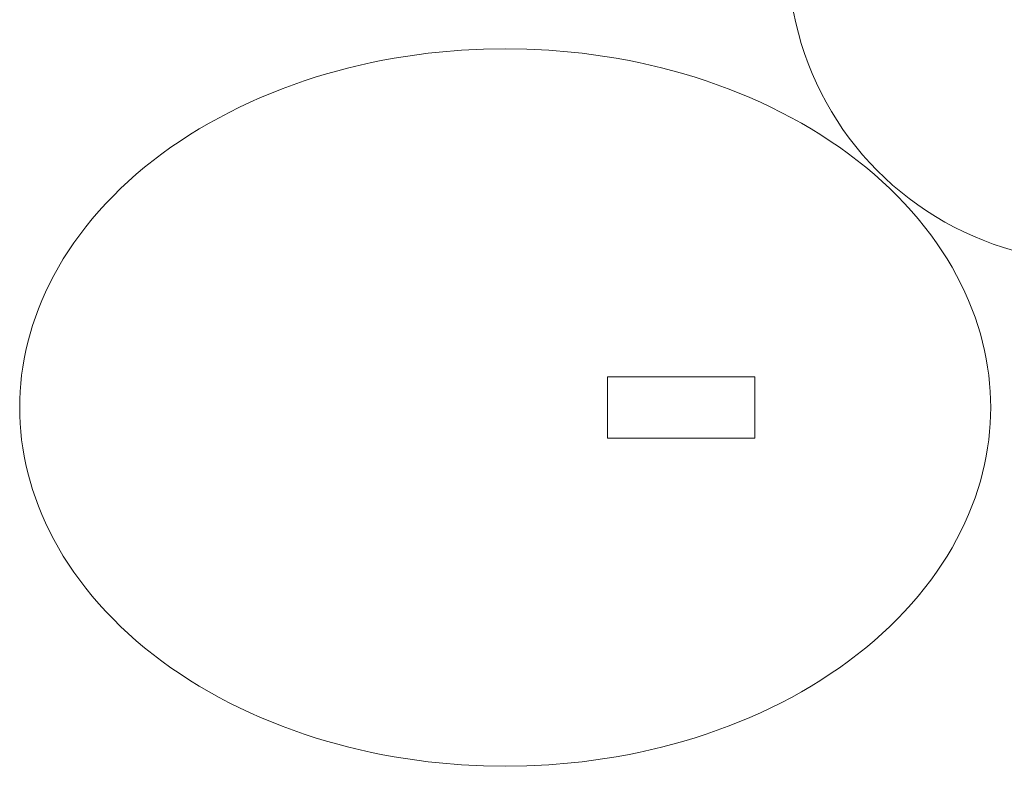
# Model space of a CAD drawing. Header units: millimetres. Extents: x -1459 to 125, y -3469 to 122.
# Tile 178 of 199: x 22 to 70, y -3156 to -3120. Entities that reach past the tile are written whole.
import ezdxf

# ---------------------------------------------------------------- set-up
doc = ezdxf.new("R2010")
doc.units = ezdxf.units.MM
doc.header["$MEASUREMENT"] = 0
doc.layers.add('Layer 1', color=7, linetype='Continuous')

msp = doc.modelspace()

# ---------------------------------------------------------------- linework, layer by layer
at = {"layer": 'Layer 1', "color": 18, "lineweight": 9}
for points, knots in [([(89.555, -3116.6235), (89.555, -3116.6235), (89.546, -3116.1029), (89.546, -3116.1029), (89.546, -3116.1029), (89.5189, -3115.583), (89.5189, -3115.583), (89.5189, -3115.583), (89.4738, -3115.0642), (89.4738, -3115.0642), (89.4738, -3115.0642), (89.4107, -3114.5474), (89.4107, -3114.5474), (89.4107, -3114.5474), (89.3297, -3114.0331), (89.3297, -3114.0331), (89.3297, -3114.0331), (89.2308, -3113.5218), (89.2308, -3113.5218), (89.2308, -3113.5218), (89.1144, -3113.0144), (89.1144, -3113.0144), (89.1144, -3113.0144), (88.9803, -3112.5112), (88.9803, -3112.5112), (88.9803, -3112.5112), (88.8289, -3112.0131), (88.8289, -3112.0131), (88.8289, -3112.0131), (88.6603, -3111.5204), (88.6603, -3111.5204), (88.6603, -3111.5204), (88.4747, -3111.034), (88.4747, -3111.034), (88.4747, -3111.034), (88.2723, -3110.5542), (88.2723, -3110.5542), (88.2723, -3110.5542), (88.0534, -3110.0818), (88.0534, -3110.0818), (88.0534, -3110.0818), (87.8182, -3109.6173), (87.8182, -3109.6173), (87.8182, -3109.6173), (87.5671, -3109.1611), (87.5671, -3109.1611), (87.5671, -3109.1611), (87.3002, -3108.714), (87.3002, -3108.714), (87.3002, -3108.714), (87.018, -3108.2765), (87.018, -3108.2765), (87.018, -3108.2765), (86.7208, -3107.8489), (86.7208, -3107.8489), (86.7208, -3107.8489), (86.409, -3107.432), (86.409, -3107.432), (86.409, -3107.432), (86.0828, -3107.0261), (86.0828, -3107.0261), (86.0828, -3107.0261), (85.7428, -3106.6318), (85.7428, -3106.6318), (85.7428, -3106.6318), (85.3892, -3106.2496), (85.3892, -3106.2496), (85.3892, -3106.2496), (85.0227, -3105.8799), (85.0227, -3105.8799), (85.0227, -3105.8799), (84.6435, -3105.523), (84.6435, -3105.523), (84.6435, -3105.523), (84.2521, -3105.1796), (84.2521, -3105.1796), (84.2521, -3105.1796), (83.8491, -3104.8499), (83.8491, -3104.8499), (83.8491, -3104.8499), (83.4349, -3104.5345), (83.4349, -3104.5345), (83.4349, -3104.5345), (83.01, -3104.2336), (83.01, -3104.2336), (83.01, -3104.2336), (82.5748, -3103.9476), (82.5748, -3103.9476), (82.5748, -3103.9476), (82.1301, -3103.6769), (82.1301, -3103.6769), (82.1301, -3103.6769), (81.6762, -3103.4218), (81.6762, -3103.4218), (81.6762, -3103.4218), (81.2137, -3103.1826), (81.2137, -3103.1826), (81.2137, -3103.1826), (80.7432, -3102.9596), (80.7432, -3102.9596), (80.7432, -3102.9596), (80.2652, -3102.753), (80.2652, -3102.753), (80.2652, -3102.753), (79.7804, -3102.5632), (79.7804, -3102.5632), (79.7804, -3102.5632), (79.2892, -3102.3903), (79.2892, -3102.3903), (79.2892, -3102.3903), (78.7924, -3102.2346), (78.7924, -3102.2346), (78.7924, -3102.2346), (78.2904, -3102.0962), (78.2904, -3102.0962), (78.2904, -3102.0962), (77.784, -3101.9753), (77.784, -3101.9753), (77.784, -3101.9753), (77.2736, -3101.8721), (77.2736, -3101.8721), (77.2736, -3101.8721), (76.76, -3101.7866), (76.76, -3101.7866), (76.76, -3101.7866), (76.2437, -3101.719), (76.2437, -3101.719), (76.2437, -3101.719), (75.7254, -3101.6694), (75.7254, -3101.6694), (75.7254, -3101.6694), (75.2057, -3101.6378), (75.2057, -3101.6378), (75.2057, -3101.6378), (74.6852, -3101.6242), (74.6852, -3101.6242), (74.6852, -3101.6242), (74.1646, -3101.6287), (74.1646, -3101.6287), (74.1646, -3101.6287), (73.6444, -3101.6513), (73.6444, -3101.6513), (73.6444, -3101.6513), (73.1253, -3101.6919), (73.1253, -3101.6919), (73.1253, -3101.6919), (72.6079, -3101.7506), (72.6079, -3101.7506), (72.6079, -3101.7506), (72.0929, -3101.8271), (72.0929, -3101.8271), (72.0929, -3101.8271), (71.5808, -3101.9215), (71.5808, -3101.9215), (71.5808, -3101.9215), (71.0723, -3102.0335), (71.0723, -3102.0335), (71.0723, -3102.0335), (70.5681, -3102.1632), (70.5681, -3102.1632), (70.5681, -3102.1632), (70.0686, -3102.3103), (70.0686, -3102.3103), (70.0686, -3102.3103), (69.5745, -3102.4746), (69.5745, -3102.4746), (69.5745, -3102.4746), (69.0865, -3102.656), (69.0865, -3102.656), (69.0865, -3102.656), (68.605, -3102.8542), (68.605, -3102.8542), (68.605, -3102.8542), (68.1307, -3103.069), (68.1307, -3103.069), (68.1307, -3103.069), (67.6641, -3103.3002), (67.6641, -3103.3002), (67.6641, -3103.3002), (67.2059, -3103.5473), (67.2059, -3103.5473), (67.2059, -3103.5473), (66.7564, -3103.8103), (66.7564, -3103.8103), (66.7564, -3103.8103), (66.3164, -3104.0887), (66.3164, -3104.0887), (66.3164, -3104.0887), (65.8863, -3104.3822), (65.8863, -3104.3822), (65.8863, -3104.3822), (65.4667, -3104.6904), (65.4667, -3104.6904), (65.4667, -3104.6904), (65.058, -3105.013), (65.058, -3105.013), (65.058, -3105.013), (64.6608, -3105.3496), (64.6608, -3105.3496), (64.6608, -3105.3496), (64.2754, -3105.6998), (64.2754, -3105.6998), (64.2754, -3105.6998), (63.9025, -3106.0632), (63.9025, -3106.0632), (63.9025, -3106.0632), (63.5424, -3106.4391), (63.5424, -3106.4391), (63.5424, -3106.4391), (63.1956, -3106.8275), (63.1956, -3106.8275), (63.1956, -3106.8275), (62.8624, -3107.2276), (62.8624, -3107.2276), (62.8624, -3107.2276), (62.5434, -3107.6391), (62.5434, -3107.6391), (62.5434, -3107.6391), (62.2388, -3108.0614), (62.2388, -3108.0614), (62.2388, -3108.0614), (61.949, -3108.494), (61.949, -3108.494), (61.949, -3108.494), (61.6745, -3108.9364), (61.6745, -3108.9364), (61.6745, -3108.9364), (61.4155, -3109.3881), (61.4155, -3109.3881), (61.4155, -3109.3881), (61.1723, -3109.8485), (61.1723, -3109.8485), (61.1723, -3109.8485), (60.9452, -3110.3171), (60.9452, -3110.3171), (60.9452, -3110.3171), (60.7345, -3110.7932), (60.7345, -3110.7932), (60.7345, -3110.7932), (60.5405, -3111.2764), (60.5405, -3111.2764), (60.5405, -3111.2764), (60.3633, -3111.766), (60.3633, -3111.766), (60.3633, -3111.766), (60.2033, -3112.2615), (60.2033, -3112.2615), (60.2033, -3112.2615), (60.0605, -3112.7622), (60.0605, -3112.7622), (60.0605, -3112.7622), (59.9353, -3113.2676), (59.9353, -3113.2676), (59.9353, -3113.2676), (59.8276, -3113.777), (59.8276, -3113.777), (59.8276, -3113.777), (59.7377, -3114.2899), (59.7377, -3114.2899), (59.7377, -3114.2899), (59.6656, -3114.8055), (59.6656, -3114.8055), (59.6656, -3114.8055), (59.6115, -3115.3234), (59.6115, -3115.3234), (59.6115, -3115.3234), (59.5754, -3115.8428), (59.5754, -3115.8428), (59.5754, -3115.8428), (59.5573, -3116.3632), (59.5573, -3116.3632), (59.5573, -3116.3632), (59.5573, -3116.8839), (59.5573, -3116.8839), (59.5573, -3116.8839), (59.5754, -3117.4042), (59.5754, -3117.4042), (59.5754, -3117.4042), (59.6115, -3117.9237), (59.6115, -3117.9237), (59.6115, -3117.9237), (59.6656, -3118.4415), (59.6656, -3118.4415), (59.6656, -3118.4415), (59.7377, -3118.9572), (59.7377, -3118.9572), (59.7377, -3118.9572), (59.8276, -3119.4701), (59.8276, -3119.4701), (59.8276, -3119.4701), (59.9353, -3119.9795), (59.9353, -3119.9795), (59.9353, -3119.9795), (60.0605, -3120.4849), (60.0605, -3120.4849), (60.0605, -3120.4849), (60.2033, -3120.9856), (60.2033, -3120.9856), (60.2033, -3120.9856), (60.3633, -3121.4811), (60.3633, -3121.4811), (60.3633, -3121.4811), (60.5405, -3121.9707), (60.5405, -3121.9707), (60.5405, -3121.9707), (60.7345, -3122.4539), (60.7345, -3122.4539), (60.7345, -3122.4539), (60.9452, -3122.93), (60.9452, -3122.93), (60.9452, -3122.93), (61.1723, -3123.3986), (61.1723, -3123.3986), (61.1723, -3123.3986), (61.4155, -3123.859), (61.4155, -3123.859), (61.4155, -3123.859), (61.6745, -3124.3106), (61.6745, -3124.3106), (61.6745, -3124.3106), (61.949, -3124.7531), (61.949, -3124.7531), (61.949, -3124.7531), (62.2388, -3125.1857), (62.2388, -3125.1857), (62.2388, -3125.1857), (62.5434, -3125.608), (62.5434, -3125.608), (62.5434, -3125.608), (62.8624, -3126.0194), (62.8624, -3126.0194), (62.8624, -3126.0194), (63.1956, -3126.4196), (63.1956, -3126.4196), (63.1956, -3126.4196), (63.5424, -3126.8079), (63.5424, -3126.8079), (63.5424, -3126.8079), (63.9025, -3127.184), (63.9025, -3127.184), (63.9025, -3127.184), (64.2754, -3127.5474), (64.2754, -3127.5474), (64.2754, -3127.5474), (64.6608, -3127.8976), (64.6608, -3127.8976), (64.6608, -3127.8976), (65.058, -3128.2342), (65.058, -3128.2342), (65.058, -3128.2342), (65.4667, -3128.5568), (65.4667, -3128.5568), (65.4667, -3128.5568), (65.8863, -3128.865), (65.8863, -3128.865), (65.8863, -3128.865), (66.3164, -3129.1585), (66.3164, -3129.1585), (66.3164, -3129.1585), (66.7564, -3129.4369), (66.7564, -3129.4369), (66.7564, -3129.4369), (67.2059, -3129.6998), (67.2059, -3129.6998), (67.2059, -3129.6998), (67.6641, -3129.947), (67.6641, -3129.947), (67.6641, -3129.947), (68.1307, -3130.1782), (68.1307, -3130.1782), (68.1307, -3130.1782), (68.605, -3130.393), (68.605, -3130.393), (68.605, -3130.393), (69.0865, -3130.5912), (69.0865, -3130.5912), (69.0865, -3130.5912), (69.5745, -3130.7726), (69.5745, -3130.7726), (69.5745, -3130.7726), (70.0686, -3130.9369), (70.0686, -3130.9369), (70.0686, -3130.9369), (70.5681, -3131.084), (70.5681, -3131.084), (70.5681, -3131.084), (71.0723, -3131.2136), (71.0723, -3131.2136), (71.0723, -3131.2136), (71.5808, -3131.3257), (71.5808, -3131.3257), (71.5808, -3131.3257), (72.0929, -3131.4201), (72.0929, -3131.4201), (72.0929, -3131.4201), (72.6079, -3131.4966), (72.6079, -3131.4966), (72.6079, -3131.4966), (73.1253, -3131.5552), (73.1253, -3131.5552), (73.1253, -3131.5552), (73.6444, -3131.5959), (73.6444, -3131.5959), (73.6444, -3131.5959), (74.1646, -3131.6185), (74.1646, -3131.6185), (74.1646, -3131.6185), (74.6852, -3131.623), (74.6852, -3131.623), (74.6852, -3131.623), (75.2057, -3131.6094), (75.2057, -3131.6094), (75.2057, -3131.6094), (75.7254, -3131.5778), (75.7254, -3131.5778), (75.7254, -3131.5778), (76.2437, -3131.5282), (76.2437, -3131.5282), (76.2437, -3131.5282), (76.76, -3131.4606), (76.76, -3131.4606), (76.76, -3131.4606), (77.2736, -3131.3751), (77.2736, -3131.3751), (77.2736, -3131.3751), (77.784, -3131.2719), (77.784, -3131.2719), (77.784, -3131.2719), (78.2904, -3131.151), (78.2904, -3131.151), (78.2904, -3131.151), (78.7924, -3131.0126), (78.7924, -3131.0126), (78.7924, -3131.0126), (79.2892, -3130.8569), (79.2892, -3130.8569), (79.2892, -3130.8569), (79.7804, -3130.684), (79.7804, -3130.684), (79.7804, -3130.684), (80.2652, -3130.4942), (80.2652, -3130.4942), (80.2652, -3130.4942), (80.7432, -3130.2876), (80.7432, -3130.2876), (80.7432, -3130.2876), (81.2137, -3130.0646), (81.2137, -3130.0646), (81.2137, -3130.0646), (81.6762, -3129.8254), (81.6762, -3129.8254), (81.6762, -3129.8254), (82.1301, -3129.5703), (82.1301, -3129.5703), (82.1301, -3129.5703), (82.5748, -3129.2996), (82.5748, -3129.2996), (82.5748, -3129.2996), (83.01, -3129.0136), (83.01, -3129.0136), (83.01, -3129.0136), (83.4349, -3128.7127), (83.4349, -3128.7127), (83.4349, -3128.7127), (83.8491, -3128.3972), (83.8491, -3128.3972), (83.8491, -3128.3972), (84.2521, -3128.0676), (84.2521, -3128.0676), (84.2521, -3128.0676), (84.6435, -3127.7241), (84.6435, -3127.7241), (84.6435, -3127.7241), (85.0227, -3127.3673), (85.0227, -3127.3673), (85.0227, -3127.3673), (85.3892, -3126.9975), (85.3892, -3126.9975), (85.3892, -3126.9975), (85.7428, -3126.6153), (85.7428, -3126.6153), (85.7428, -3126.6153), (86.0828, -3126.221), (86.0828, -3126.221), (86.0828, -3126.221), (86.409, -3125.8151), (86.409, -3125.8151), (86.409, -3125.8151), (86.7208, -3125.3981), (86.7208, -3125.3981), (86.7208, -3125.3981), (87.018, -3124.9706), (87.018, -3124.9706), (87.018, -3124.9706), (87.3002, -3124.533), (87.3002, -3124.533), (87.3002, -3124.533), (87.5671, -3124.0859), (87.5671, -3124.0859), (87.5671, -3124.0859), (87.8182, -3123.6298), (87.8182, -3123.6298), (87.8182, -3123.6298), (88.0534, -3123.1653), (88.0534, -3123.1653), (88.0534, -3123.1653), (88.2723, -3122.6929), (88.2723, -3122.6929), (88.2723, -3122.6929), (88.4747, -3122.2131), (88.4747, -3122.2131), (88.4747, -3122.2131), (88.6603, -3121.7266), (88.6603, -3121.7266), (88.6603, -3121.7266), (88.8289, -3121.234), (88.8289, -3121.234), (88.8289, -3121.234), (88.9803, -3120.7358), (88.9803, -3120.7358), (88.9803, -3120.7358), (89.1144, -3120.2327), (89.1144, -3120.2327), (89.1144, -3120.2327), (89.2308, -3119.7252), (89.2308, -3119.7252), (89.2308, -3119.7252), (89.3297, -3119.214), (89.3297, -3119.214), (89.3297, -3119.214), (89.4107, -3118.6997), (89.4107, -3118.6997), (89.4107, -3118.6997), (89.4738, -3118.1828), (89.4738, -3118.1828), (89.4738, -3118.1828), (89.5189, -3117.6641), (89.5189, -3117.6641), (89.5189, -3117.6641), (89.546, -3117.1441), (89.546, -3117.1441), (89.546, -3117.1441), (89.555, -3116.6235), (89.555, -3116.6235)], [0, 0, 0, 0, 0.0055249, 0.0055249, 0.0055249, 0.0110497, 0.0110497, 0.0110497, 0.0165746, 0.0165746, 0.0165746, 0.0220994, 0.0220994, 0.0220994, 0.0276243, 0.0276243, 0.0276243, 0.0331492, 0.0331492, 0.0331492, 0.038674, 0.038674, 0.038674, 0.0441989, 0.0441989, 0.0441989, 0.0497238, 0.0497238, 0.0497238, 0.0552486, 0.0552486, 0.0552486, 0.0607735, 0.0607735, 0.0607735, 0.0662983, 0.0662983, 0.0662983, 0.0718232, 0.0718232, 0.0718232, 0.0773481, 0.0773481, 0.0773481, 0.0828729, 0.0828729, 0.0828729, 0.0883978, 0.0883978, 0.0883978, 0.0939227, 0.0939227, 0.0939227, 0.0994475, 0.0994475, 0.0994475, 0.1049724, 0.1049724, 0.1049724, 0.1104972, 0.1104972, 0.1104972, 0.1160221, 0.1160221, 0.1160221, 0.121547, 0.121547, 0.121547, 0.1270718, 0.1270718, 0.1270718, 0.1325967, 0.1325967, 0.1325967, 0.1381215, 0.1381215, 0.1381215, 0.1436464, 0.1436464, 0.1436464, 0.1491713, 0.1491713, 0.1491713, 0.1546961, 0.1546961, 0.1546961, 0.160221, 0.160221, 0.160221, 0.1657459, 0.1657459, 0.1657459, 0.1712707, 0.1712707, 0.1712707, 0.1767956, 0.1767956, 0.1767956, 0.1823204, 0.1823204, 0.1823204, 0.1878453, 0.1878453, 0.1878453, 0.1933702, 0.1933702, 0.1933702, 0.198895, 0.198895, 0.198895, 0.2044199, 0.2044199, 0.2044199, 0.2099448, 0.2099448, 0.2099448, 0.2154696, 0.2154696, 0.2154696, 0.2209945, 0.2209945, 0.2209945, 0.2265193, 0.2265193, 0.2265193, 0.2320442, 0.2320442, 0.2320442, 0.2375691, 0.2375691, 0.2375691, 0.2430939, 0.2430939, 0.2430939, 0.2486188, 0.2486188, 0.2486188, 0.2541436, 0.2541436, 0.2541436, 0.2596685, 0.2596685, 0.2596685, 0.2651934, 0.2651934, 0.2651934, 0.2707182, 0.2707182, 0.2707182, 0.2762431, 0.2762431, 0.2762431, 0.281768, 0.281768, 0.281768, 0.2872928, 0.2872928, 0.2872928, 0.2928177, 0.2928177, 0.2928177, 0.2983425, 0.2983425, 0.2983425, 0.3038674, 0.3038674, 0.3038674, 0.3093923, 0.3093923, 0.3093923, 0.3149171, 0.3149171, 0.3149171, 0.320442, 0.320442, 0.320442, 0.3259669, 0.3259669, 0.3259669, 0.3314917, 0.3314917, 0.3314917, 0.3370166, 0.3370166, 0.3370166, 0.3425414, 0.3425414, 0.3425414, 0.3480663, 0.3480663, 0.3480663, 0.3535912, 0.3535912, 0.3535912, 0.359116, 0.359116, 0.359116, 0.3646409, 0.3646409, 0.3646409, 0.3701657, 0.3701657, 0.3701657, 0.3756906, 0.3756906, 0.3756906, 0.3812155, 0.3812155, 0.3812155, 0.3867403, 0.3867403, 0.3867403, 0.3922652, 0.3922652, 0.3922652, 0.3977901, 0.3977901, 0.3977901, 0.4033149, 0.4033149, 0.4033149, 0.4088398, 0.4088398, 0.4088398, 0.4143646, 0.4143646, 0.4143646, 0.4198895, 0.4198895, 0.4198895, 0.4254144, 0.4254144, 0.4254144, 0.4309392, 0.4309392, 0.4309392, 0.4364641, 0.4364641, 0.4364641, 0.441989, 0.441989, 0.441989, 0.4475138, 0.4475138, 0.4475138, 0.4530387, 0.4530387, 0.4530387, 0.4585635, 0.4585635, 0.4585635, 0.4640884, 0.4640884, 0.4640884, 0.4696133, 0.4696133, 0.4696133, 0.4751381, 0.4751381, 0.4751381, 0.480663, 0.480663, 0.480663, 0.4861878, 0.4861878, 0.4861878, 0.4917127, 0.4917127, 0.4917127, 0.4972376, 0.4972376, 0.4972376, 0.5027624, 0.5027624, 0.5027624, 0.5082873, 0.5082873, 0.5082873, 0.5138122, 0.5138122, 0.5138122, 0.519337, 0.519337, 0.519337, 0.5248619, 0.5248619, 0.5248619, 0.5303867, 0.5303867, 0.5303867, 0.5359116, 0.5359116, 0.5359116, 0.5414365, 0.5414365, 0.5414365, 0.5469613, 0.5469613, 0.5469613, 0.5524862, 0.5524862, 0.5524862, 0.558011, 0.558011, 0.558011, 0.5635359, 0.5635359, 0.5635359, 0.5690608, 0.5690608, 0.5690608, 0.5745856, 0.5745856, 0.5745856, 0.5801105, 0.5801105, 0.5801105, 0.5856354, 0.5856354, 0.5856354, 0.5911602, 0.5911602, 0.5911602, 0.5966851, 0.5966851, 0.5966851, 0.6022099, 0.6022099, 0.6022099, 0.6077348, 0.6077348, 0.6077348, 0.6132597, 0.6132597, 0.6132597, 0.6187845, 0.6187845, 0.6187845, 0.6243094, 0.6243094, 0.6243094, 0.6298343, 0.6298343, 0.6298343, 0.6353591, 0.6353591, 0.6353591, 0.640884, 0.640884, 0.640884, 0.6464088, 0.6464088, 0.6464088, 0.6519337, 0.6519337, 0.6519337, 0.6574586, 0.6574586, 0.6574586, 0.6629834, 0.6629834, 0.6629834, 0.6685083, 0.6685083, 0.6685083, 0.6740331, 0.6740331, 0.6740331, 0.679558, 0.679558, 0.679558, 0.6850829, 0.6850829, 0.6850829, 0.6906077, 0.6906077, 0.6906077, 0.6961326, 0.6961326, 0.6961326, 0.7016575, 0.7016575, 0.7016575, 0.7071823, 0.7071823, 0.7071823, 0.7127072, 0.7127072, 0.7127072, 0.718232, 0.718232, 0.718232, 0.7237569, 0.7237569, 0.7237569, 0.7292818, 0.7292818, 0.7292818, 0.7348066, 0.7348066, 0.7348066, 0.7403315, 0.7403315, 0.7403315, 0.7458564, 0.7458564, 0.7458564, 0.7513812, 0.7513812, 0.7513812, 0.7569061, 0.7569061, 0.7569061, 0.7624309, 0.7624309, 0.7624309, 0.7679558, 0.7679558, 0.7679558, 0.7734807, 0.7734807, 0.7734807, 0.7790055, 0.7790055, 0.7790055, 0.7845304, 0.7845304, 0.7845304, 0.7900552, 0.7900552, 0.7900552, 0.7955801, 0.7955801, 0.7955801, 0.801105, 0.801105, 0.801105, 0.8066298, 0.8066298, 0.8066298, 0.8121547, 0.8121547, 0.8121547, 0.8176796, 0.8176796, 0.8176796, 0.8232044, 0.8232044, 0.8232044, 0.8287293, 0.8287293, 0.8287293, 0.8342541, 0.8342541, 0.8342541, 0.839779, 0.839779, 0.839779, 0.8453039, 0.8453039, 0.8453039, 0.8508287, 0.8508287, 0.8508287, 0.8563536, 0.8563536, 0.8563536, 0.8618785, 0.8618785, 0.8618785, 0.8674033, 0.8674033, 0.8674033, 0.8729282, 0.8729282, 0.8729282, 0.878453, 0.878453, 0.878453, 0.8839779, 0.8839779, 0.8839779, 0.8895028, 0.8895028, 0.8895028, 0.8950276, 0.8950276, 0.8950276, 0.9005525, 0.9005525, 0.9005525, 0.9060773, 0.9060773, 0.9060773, 0.9116022, 0.9116022, 0.9116022, 0.9171271, 0.9171271, 0.9171271, 0.9226519, 0.9226519, 0.9226519, 0.9281768, 0.9281768, 0.9281768, 0.9337017, 0.9337017, 0.9337017, 0.9392265, 0.9392265, 0.9392265, 0.9447514, 0.9447514, 0.9447514, 0.9502762, 0.9502762, 0.9502762, 0.9558011, 0.9558011, 0.9558011, 0.961326, 0.961326, 0.961326, 0.9668508, 0.9668508, 0.9668508, 0.9723757, 0.9723757, 0.9723757, 0.9779006, 0.9779006, 0.9779006, 0.9834254, 0.9834254, 0.9834254, 0.9889503, 0.9889503, 0.9889503, 0.9944751, 0.9944751, 0.9944751, 1, 1, 1, 1]), ([(69.4491, -3138.7477), (69.4491, -3138.7477), (69.4433, -3138.3593), (69.4433, -3138.3593), (69.4433, -3138.3593), (69.4256, -3137.9676), (69.4256, -3137.9676), (69.4256, -3137.9676), (69.3957, -3137.5728), (69.3957, -3137.5728), (69.3957, -3137.5728), (69.3533, -3137.1753), (69.3533, -3137.1753), (69.3533, -3137.1753), (69.2981, -3136.7753), (69.2981, -3136.7753), (69.2981, -3136.7753), (69.2299, -3136.3731), (69.2299, -3136.3731), (69.2299, -3136.3731), (69.1485, -3135.969), (69.1485, -3135.969), (69.1485, -3135.969), (69.0535, -3135.5634), (69.0535, -3135.5634), (69.0535, -3135.5634), (68.9448, -3135.1566), (68.9448, -3135.1566), (68.9448, -3135.1566), (68.8221, -3134.7489), (68.8221, -3134.7489), (68.8221, -3134.7489), (68.6854, -3134.3407), (68.6854, -3134.3407), (68.6854, -3134.3407), (68.5344, -3133.9325), (68.5344, -3133.9325), (68.5344, -3133.9325), (68.3689, -3133.5245), (68.3689, -3133.5245), (68.3689, -3133.5245), (68.189, -3133.1171), (68.189, -3133.1171), (68.189, -3133.1171), (67.9945, -3132.7109), (67.9945, -3132.7109), (67.9945, -3132.7109), (67.7853, -3132.3061), (67.7853, -3132.3061), (67.7853, -3132.3061), (67.5614, -3131.9032), (67.5614, -3131.9032), (67.5614, -3131.9032), (67.3228, -3131.5026), (67.3228, -3131.5026), (67.3228, -3131.5026), (67.0695, -3131.1048), (67.0695, -3131.1048), (67.0695, -3131.1048), (66.8017, -3130.7101), (66.8017, -3130.7101), (66.8017, -3130.7101), (66.5193, -3130.319), (66.5193, -3130.319), (66.5193, -3130.319), (66.2225, -3129.9319), (66.2225, -3129.9319), (66.2225, -3129.9319), (65.9114, -3129.5493), (65.9114, -3129.5493), (65.9114, -3129.5493), (65.5863, -3129.1716), (65.5863, -3129.1716), (65.5863, -3129.1716), (65.2472, -3128.7991), (65.2472, -3128.7991), (65.2472, -3128.7991), (64.8945, -3128.4323), (64.8945, -3128.4323), (64.8945, -3128.4323), (64.5284, -3128.0717), (64.5284, -3128.0717), (64.5284, -3128.0717), (64.1492, -3127.7175), (64.1492, -3127.7175), (64.1492, -3127.7175), (63.7572, -3127.3702), (63.7572, -3127.3702), (63.7572, -3127.3702), (63.3528, -3127.0302), (63.3528, -3127.0302), (63.3528, -3127.0302), (62.9363, -3126.6978), (62.9363, -3126.6978), (62.9363, -3126.6978), (62.5082, -3126.3734), (62.5082, -3126.3734), (62.5082, -3126.3734), (62.0688, -3126.0572), (62.0688, -3126.0572), (62.0688, -3126.0572), (61.6187, -3125.7497), (61.6187, -3125.7497), (61.6187, -3125.7497), (61.1582, -3125.451), (61.1582, -3125.451), (61.1582, -3125.451), (60.688, -3125.1616), (60.688, -3125.1616), (60.688, -3125.1616), (60.2084, -3124.8815), (60.2084, -3124.8815), (60.2084, -3124.8815), (59.72, -3124.6112), (59.72, -3124.6112), (59.72, -3124.6112), (59.2233, -3124.3507), (59.2233, -3124.3507), (59.2233, -3124.3507), (58.7189, -3124.1003), (58.7189, -3124.1003), (58.7189, -3124.1003), (58.2074, -3123.8602), (58.2074, -3123.8602), (58.2074, -3123.8602), (57.6893, -3123.6305), (57.6893, -3123.6305), (57.6893, -3123.6305), (57.1651, -3123.4113), (57.1651, -3123.4113), (57.1651, -3123.4113), (56.6355, -3123.2028), (56.6355, -3123.2028), (56.6355, -3123.2028), (56.1011, -3123.005), (56.1011, -3123.005), (56.1011, -3123.005), (55.5623, -3122.8179), (55.5623, -3122.8179), (55.5623, -3122.8179), (55.0199, -3122.6418), (55.0199, -3122.6418), (55.0199, -3122.6418), (54.4743, -3122.4764), (54.4743, -3122.4764), (54.4743, -3122.4764), (53.9261, -3122.322), (53.9261, -3122.322), (53.9261, -3122.322), (53.376, -3122.1783), (53.376, -3122.1783), (53.376, -3122.1783), (52.8244, -3122.0454), (52.8244, -3122.0454), (52.8244, -3122.0454), (52.2719, -3121.9233), (52.2719, -3121.9233), (52.2719, -3121.9233), (51.719, -3121.8117), (51.719, -3121.8117), (51.719, -3121.8117), (51.1663, -3121.7107), (51.1663, -3121.7107), (51.1663, -3121.7107), (50.6142, -3121.6202), (50.6142, -3121.6202), (50.6142, -3121.6202), (50.0633, -3121.5399), (50.0633, -3121.5399), (50.0633, -3121.5399), (49.5141, -3121.4698), (49.5141, -3121.4698), (49.5141, -3121.4698), (48.9669, -3121.4096), (48.9669, -3121.4096), (48.9669, -3121.4096), (47.8806, -3121.3185), (47.8806, -3121.3185), (47.8806, -3121.3185), (46.8076, -3121.2651), (46.8076, -3121.2651), (46.8076, -3121.2651), (45.7512, -3121.2477), (45.7512, -3121.2477), (45.7512, -3121.2477), (44.6947, -3121.2651), (44.6947, -3121.2651), (44.6947, -3121.2651), (43.6218, -3121.3185), (43.6218, -3121.3185), (43.6218, -3121.3185), (42.5355, -3121.4096), (42.5355, -3121.4096), (42.5355, -3121.4096), (41.9883, -3121.4698), (41.9883, -3121.4698), (41.9883, -3121.4698), (41.439, -3121.5399), (41.439, -3121.5399), (41.439, -3121.5399), (40.8881, -3121.6202), (40.8881, -3121.6202), (40.8881, -3121.6202), (40.3361, -3121.7107), (40.3361, -3121.7107), (40.3361, -3121.7107), (39.7834, -3121.8117), (39.7834, -3121.8117), (39.7834, -3121.8117), (39.2305, -3121.9233), (39.2305, -3121.9233), (39.2305, -3121.9233), (38.678, -3122.0454), (38.678, -3122.0454), (38.678, -3122.0454), (38.1264, -3122.1783), (38.1264, -3122.1783), (38.1264, -3122.1783), (37.5763, -3122.322), (37.5763, -3122.322), (37.5763, -3122.322), (37.0281, -3122.4764), (37.0281, -3122.4764), (37.0281, -3122.4764), (36.4825, -3122.6418), (36.4825, -3122.6418), (36.4825, -3122.6418), (35.9401, -3122.8179), (35.9401, -3122.8179), (35.9401, -3122.8179), (35.4013, -3123.005), (35.4013, -3123.005), (35.4013, -3123.005), (34.8669, -3123.2028), (34.8669, -3123.2028), (34.8669, -3123.2028), (34.3373, -3123.4113), (34.3373, -3123.4113), (34.3373, -3123.4113), (33.8131, -3123.6305), (33.8131, -3123.6305), (33.8131, -3123.6305), (33.295, -3123.8602), (33.295, -3123.8602), (33.295, -3123.8602), (32.7834, -3124.1003), (32.7834, -3124.1003), (32.7834, -3124.1003), (32.2791, -3124.3507), (32.2791, -3124.3507), (32.2791, -3124.3507), (31.7824, -3124.6112), (31.7824, -3124.6112), (31.7824, -3124.6112), (31.294, -3124.8815), (31.294, -3124.8815), (31.294, -3124.8815), (30.8144, -3125.1616), (30.8144, -3125.1616), (30.8144, -3125.1616), (30.3441, -3125.451), (30.3441, -3125.451), (30.3441, -3125.451), (29.8837, -3125.7497), (29.8837, -3125.7497), (29.8837, -3125.7497), (29.4336, -3126.0572), (29.4336, -3126.0572), (29.4336, -3126.0572), (28.9942, -3126.3734), (28.9942, -3126.3734), (28.9942, -3126.3734), (28.5661, -3126.6978), (28.5661, -3126.6978), (28.5661, -3126.6978), (28.1496, -3127.0302), (28.1496, -3127.0302), (28.1496, -3127.0302), (27.7452, -3127.3702), (27.7452, -3127.3702), (27.7452, -3127.3702), (27.3532, -3127.7175), (27.3532, -3127.7175), (27.3532, -3127.7175), (26.974, -3128.0717), (26.974, -3128.0717), (26.974, -3128.0717), (26.6079, -3128.4323), (26.6079, -3128.4323), (26.6079, -3128.4323), (26.2552, -3128.7991), (26.2552, -3128.7991), (26.2552, -3128.7991), (25.9161, -3129.1716), (25.9161, -3129.1716), (25.9161, -3129.1716), (25.5909, -3129.5493), (25.5909, -3129.5493), (25.5909, -3129.5493), (25.2799, -3129.9319), (25.2799, -3129.9319), (25.2799, -3129.9319), (24.9831, -3130.319), (24.9831, -3130.319), (24.9831, -3130.319), (24.7007, -3130.7101), (24.7007, -3130.7101), (24.7007, -3130.7101), (24.4328, -3131.1048), (24.4328, -3131.1048), (24.4328, -3131.1048), (24.1796, -3131.5026), (24.1796, -3131.5026), (24.1796, -3131.5026), (23.941, -3131.9032), (23.941, -3131.9032), (23.941, -3131.9032), (23.7171, -3132.3061), (23.7171, -3132.3061), (23.7171, -3132.3061), (23.5079, -3132.7109), (23.5079, -3132.7109), (23.5079, -3132.7109), (23.3134, -3133.1171), (23.3134, -3133.1171), (23.3134, -3133.1171), (23.1334, -3133.5245), (23.1334, -3133.5245), (23.1334, -3133.5245), (22.968, -3133.9325), (22.968, -3133.9325), (22.968, -3133.9325), (22.817, -3134.3407), (22.817, -3134.3407), (22.817, -3134.3407), (22.6802, -3134.7489), (22.6802, -3134.7489), (22.6802, -3134.7489), (22.5576, -3135.1566), (22.5576, -3135.1566), (22.5576, -3135.1566), (22.4489, -3135.5634), (22.4489, -3135.5634), (22.4489, -3135.5634), (22.3539, -3135.969), (22.3539, -3135.969), (22.3539, -3135.969), (22.2724, -3136.3731), (22.2724, -3136.3731), (22.2724, -3136.3731), (22.2043, -3136.7753), (22.2043, -3136.7753), (22.2043, -3136.7753), (22.1491, -3137.1753), (22.1491, -3137.1753), (22.1491, -3137.1753), (22.1067, -3137.5728), (22.1067, -3137.5728), (22.1067, -3137.5728), (22.0768, -3137.9676), (22.0768, -3137.9676), (22.0768, -3137.9676), (22.0591, -3138.3593), (22.0591, -3138.3593), (22.0591, -3138.3593), (22.0532, -3138.7477), (22.0532, -3138.7477), (22.0532, -3138.7477), (22.0591, -3139.1362), (22.0591, -3139.1362), (22.0591, -3139.1362), (22.0768, -3139.5279), (22.0768, -3139.5279), (22.0768, -3139.5279), (22.1067, -3139.9227), (22.1067, -3139.9227), (22.1067, -3139.9227), (22.1491, -3140.3202), (22.1491, -3140.3202), (22.1491, -3140.3202), (22.2043, -3140.7202), (22.2043, -3140.7202), (22.2043, -3140.7202), (22.2724, -3141.1224), (22.2724, -3141.1224), (22.2724, -3141.1224), (22.3539, -3141.5265), (22.3539, -3141.5265), (22.3539, -3141.5265), (22.4489, -3141.9321), (22.4489, -3141.9321), (22.4489, -3141.9321), (22.5576, -3142.3389), (22.5576, -3142.3389), (22.5576, -3142.3389), (22.6802, -3142.7466), (22.6802, -3142.7466), (22.6802, -3142.7466), (22.817, -3143.1547), (22.817, -3143.1547), (22.817, -3143.1547), (22.968, -3143.563), (22.968, -3143.563), (22.968, -3143.563), (23.1334, -3143.971), (23.1334, -3143.971), (23.1334, -3143.971), (23.3134, -3144.3783), (23.3134, -3144.3783), (23.3134, -3144.3783), (23.5079, -3144.7846), (23.5079, -3144.7846), (23.5079, -3144.7846), (23.7171, -3145.1894), (23.7171, -3145.1894), (23.7171, -3145.1894), (23.941, -3145.5923), (23.941, -3145.5923), (23.941, -3145.5923), (24.1796, -3145.9929), (24.1796, -3145.9929), (24.1796, -3145.9929), (24.4328, -3146.3907), (24.4328, -3146.3907), (24.4328, -3146.3907), (24.7007, -3146.7854), (24.7007, -3146.7854), (24.7007, -3146.7854), (24.9831, -3147.1765), (24.9831, -3147.1765), (24.9831, -3147.1765), (25.2799, -3147.5635), (25.2799, -3147.5635), (25.2799, -3147.5635), (25.5909, -3147.9462), (25.5909, -3147.9462), (25.5909, -3147.9462), (25.9161, -3148.3239), (25.9161, -3148.3239), (25.9161, -3148.3239), (26.2552, -3148.6964), (26.2552, -3148.6964), (26.2552, -3148.6964), (26.6079, -3149.0631), (26.6079, -3149.0631), (26.6079, -3149.0631), (26.974, -3149.4238), (26.974, -3149.4238), (26.974, -3149.4238), (27.3532, -3149.778), (27.3532, -3149.778), (27.3532, -3149.778), (27.7452, -3150.1252), (27.7452, -3150.1252), (27.7452, -3150.1252), (28.1496, -3150.4653), (28.1496, -3150.4653), (28.1496, -3150.4653), (28.5661, -3150.7977), (28.5661, -3150.7977), (28.5661, -3150.7977), (28.9942, -3151.1221), (28.9942, -3151.1221), (28.9942, -3151.1221), (29.4336, -3151.4383), (29.4336, -3151.4383), (29.4336, -3151.4383), (29.8837, -3151.7458), (29.8837, -3151.7458), (29.8837, -3151.7458), (30.3441, -3152.0444), (30.3441, -3152.0444), (30.3441, -3152.0444), (30.8144, -3152.3339), (30.8144, -3152.3339), (30.8144, -3152.3339), (31.294, -3152.6139), (31.294, -3152.6139), (31.294, -3152.6139), (31.7824, -3152.8843), (31.7824, -3152.8843), (31.7824, -3152.8843), (32.2791, -3153.1448), (32.2791, -3153.1448), (32.2791, -3153.1448), (32.7834, -3153.3952), (32.7834, -3153.3952), (32.7834, -3153.3952), (33.295, -3153.6353), (33.295, -3153.6353), (33.295, -3153.6353), (33.8131, -3153.865), (33.8131, -3153.865), (33.8131, -3153.865), (34.3373, -3154.0842), (34.3373, -3154.0842), (34.3373, -3154.0842), (34.8669, -3154.2927), (34.8669, -3154.2927), (34.8669, -3154.2927), (35.4013, -3154.4905), (35.4013, -3154.4905), (35.4013, -3154.4905), (35.9401, -3154.6775), (35.9401, -3154.6775), (35.9401, -3154.6775), (36.4825, -3154.8537), (36.4825, -3154.8537), (36.4825, -3154.8537), (37.0281, -3155.019), (37.0281, -3155.019), (37.0281, -3155.019), (37.5763, -3155.1735), (37.5763, -3155.1735), (37.5763, -3155.1735), (38.1264, -3155.3172), (38.1264, -3155.3172), (38.1264, -3155.3172), (38.678, -3155.4501), (38.678, -3155.4501), (38.678, -3155.4501), (39.2305, -3155.5722), (39.2305, -3155.5722), (39.2305, -3155.5722), (39.7834, -3155.6837), (39.7834, -3155.6837), (39.7834, -3155.6837), (40.3361, -3155.7847), (40.3361, -3155.7847), (40.3361, -3155.7847), (40.8881, -3155.8753), (40.8881, -3155.8753), (40.8881, -3155.8753), (41.439, -3155.9556), (41.439, -3155.9556), (41.439, -3155.9556), (41.9883, -3156.0257), (41.9883, -3156.0257), (41.9883, -3156.0257), (42.5355, -3156.0859), (42.5355, -3156.0859), (42.5355, -3156.0859), (43.6218, -3156.1769), (43.6218, -3156.1769), (43.6218, -3156.1769), (44.6947, -3156.2303), (44.6947, -3156.2303), (44.6947, -3156.2303), (45.7512, -3156.2477), (45.7512, -3156.2477), (45.7512, -3156.2477), (46.8076, -3156.2303), (46.8076, -3156.2303), (46.8076, -3156.2303), (47.8806, -3156.1769), (47.8806, -3156.1769), (47.8806, -3156.1769), (48.9669, -3156.0859), (48.9669, -3156.0859), (48.9669, -3156.0859), (49.5141, -3156.0257), (49.5141, -3156.0257), (49.5141, -3156.0257), (50.0633, -3155.9556), (50.0633, -3155.9556), (50.0633, -3155.9556), (50.6142, -3155.8753), (50.6142, -3155.8753), (50.6142, -3155.8753), (51.1663, -3155.7847), (51.1663, -3155.7847), (51.1663, -3155.7847), (51.719, -3155.6837), (51.719, -3155.6837), (51.719, -3155.6837), (52.2719, -3155.5722), (52.2719, -3155.5722), (52.2719, -3155.5722), (52.8244, -3155.4501), (52.8244, -3155.4501), (52.8244, -3155.4501), (53.376, -3155.3172), (53.376, -3155.3172), (53.376, -3155.3172), (53.9261, -3155.1735), (53.9261, -3155.1735), (53.9261, -3155.1735), (54.4743, -3155.019), (54.4743, -3155.019), (54.4743, -3155.019), (55.0199, -3154.8537), (55.0199, -3154.8537), (55.0199, -3154.8537), (55.5623, -3154.6775), (55.5623, -3154.6775), (55.5623, -3154.6775), (56.1011, -3154.4905), (56.1011, -3154.4905), (56.1011, -3154.4905), (56.6355, -3154.2927), (56.6355, -3154.2927), (56.6355, -3154.2927), (57.1651, -3154.0842), (57.1651, -3154.0842), (57.1651, -3154.0842), (57.6893, -3153.865), (57.6893, -3153.865), (57.6893, -3153.865), (58.2074, -3153.6353), (58.2074, -3153.6353), (58.2074, -3153.6353), (58.7189, -3153.3952), (58.7189, -3153.3952), (58.7189, -3153.3952), (59.2233, -3153.1448), (59.2233, -3153.1448), (59.2233, -3153.1448), (59.72, -3152.8843), (59.72, -3152.8843), (59.72, -3152.8843), (60.2084, -3152.6139), (60.2084, -3152.6139), (60.2084, -3152.6139), (60.688, -3152.3339), (60.688, -3152.3339), (60.688, -3152.3339), (61.1582, -3152.0444), (61.1582, -3152.0444), (61.1582, -3152.0444), (61.6187, -3151.7458), (61.6187, -3151.7458), (61.6187, -3151.7458), (62.0688, -3151.4383), (62.0688, -3151.4383), (62.0688, -3151.4383), (62.5082, -3151.1221), (62.5082, -3151.1221), (62.5082, -3151.1221), (62.9363, -3150.7977), (62.9363, -3150.7977), (62.9363, -3150.7977), (63.3528, -3150.4653), (63.3528, -3150.4653), (63.3528, -3150.4653), (63.7572, -3150.1252), (63.7572, -3150.1252), (63.7572, -3150.1252), (64.1492, -3149.778), (64.1492, -3149.778), (64.1492, -3149.778), (64.5284, -3149.4238), (64.5284, -3149.4238), (64.5284, -3149.4238), (64.8945, -3149.0631), (64.8945, -3149.0631), (64.8945, -3149.0631), (65.2472, -3148.6964), (65.2472, -3148.6964), (65.2472, -3148.6964), (65.5863, -3148.3239), (65.5863, -3148.3239), (65.5863, -3148.3239), (65.9114, -3147.9462), (65.9114, -3147.9462), (65.9114, -3147.9462), (66.2225, -3147.5635), (66.2225, -3147.5635), (66.2225, -3147.5635), (66.5193, -3147.1765), (66.5193, -3147.1765), (66.5193, -3147.1765), (66.8017, -3146.7854), (66.8017, -3146.7854), (66.8017, -3146.7854), (67.0695, -3146.3907), (67.0695, -3146.3907), (67.0695, -3146.3907), (67.3228, -3145.9929), (67.3228, -3145.9929), (67.3228, -3145.9929), (67.5614, -3145.5923), (67.5614, -3145.5923), (67.5614, -3145.5923), (67.7853, -3145.1894), (67.7853, -3145.1894), (67.7853, -3145.1894), (67.9945, -3144.7846), (67.9945, -3144.7846), (67.9945, -3144.7846), (68.189, -3144.3783), (68.189, -3144.3783), (68.189, -3144.3783), (68.3689, -3143.971), (68.3689, -3143.971), (68.3689, -3143.971), (68.5344, -3143.563), (68.5344, -3143.563), (68.5344, -3143.563), (68.6854, -3143.1547), (68.6854, -3143.1547), (68.6854, -3143.1547), (68.8221, -3142.7466), (68.8221, -3142.7466), (68.8221, -3142.7466), (68.9448, -3142.3389), (68.9448, -3142.3389), (68.9448, -3142.3389), (69.0535, -3141.9321), (69.0535, -3141.9321), (69.0535, -3141.9321), (69.1485, -3141.5265), (69.1485, -3141.5265), (69.1485, -3141.5265), (69.2299, -3141.1224), (69.2299, -3141.1224), (69.2299, -3141.1224), (69.2981, -3140.7202), (69.2981, -3140.7202), (69.2981, -3140.7202), (69.3533, -3140.3202), (69.3533, -3140.3202), (69.3533, -3140.3202), (69.3957, -3139.9227), (69.3957, -3139.9227), (69.3957, -3139.9227), (69.4256, -3139.5279), (69.4256, -3139.5279), (69.4256, -3139.5279), (69.4433, -3139.1362), (69.4433, -3139.1362), (69.4433, -3139.1362), (69.4491, -3138.7477), (69.4491, -3138.7477)], [0, 0, 0, 0, 0.0040984, 0.0040984, 0.0040984, 0.0081967, 0.0081967, 0.0081967, 0.0122951, 0.0122951, 0.0122951, 0.0163934, 0.0163934, 0.0163934, 0.0204918, 0.0204918, 0.0204918, 0.0245902, 0.0245902, 0.0245902, 0.0286885, 0.0286885, 0.0286885, 0.0327869, 0.0327869, 0.0327869, 0.0368852, 0.0368852, 0.0368852, 0.0409836, 0.0409836, 0.0409836, 0.045082, 0.045082, 0.045082, 0.0491803, 0.0491803, 0.0491803, 0.0532787, 0.0532787, 0.0532787, 0.057377, 0.057377, 0.057377, 0.0614754, 0.0614754, 0.0614754, 0.0655738, 0.0655738, 0.0655738, 0.0696721, 0.0696721, 0.0696721, 0.0737705, 0.0737705, 0.0737705, 0.0778689, 0.0778689, 0.0778689, 0.0819672, 0.0819672, 0.0819672, 0.0860656, 0.0860656, 0.0860656, 0.0901639, 0.0901639, 0.0901639, 0.0942623, 0.0942623, 0.0942623, 0.0983607, 0.0983607, 0.0983607, 0.102459, 0.102459, 0.102459, 0.1065574, 0.1065574, 0.1065574, 0.1106557, 0.1106557, 0.1106557, 0.1147541, 0.1147541, 0.1147541, 0.1188525, 0.1188525, 0.1188525, 0.1229508, 0.1229508, 0.1229508, 0.1270492, 0.1270492, 0.1270492, 0.1311475, 0.1311475, 0.1311475, 0.1352459, 0.1352459, 0.1352459, 0.1393443, 0.1393443, 0.1393443, 0.1434426, 0.1434426, 0.1434426, 0.147541, 0.147541, 0.147541, 0.1516393, 0.1516393, 0.1516393, 0.1557377, 0.1557377, 0.1557377, 0.1598361, 0.1598361, 0.1598361, 0.1639344, 0.1639344, 0.1639344, 0.1680328, 0.1680328, 0.1680328, 0.1721311, 0.1721311, 0.1721311, 0.1762295, 0.1762295, 0.1762295, 0.1803279, 0.1803279, 0.1803279, 0.1844262, 0.1844262, 0.1844262, 0.1885246, 0.1885246, 0.1885246, 0.192623, 0.192623, 0.192623, 0.1967213, 0.1967213, 0.1967213, 0.2008197, 0.2008197, 0.2008197, 0.204918, 0.204918, 0.204918, 0.2090164, 0.2090164, 0.2090164, 0.2131148, 0.2131148, 0.2131148, 0.2172131, 0.2172131, 0.2172131, 0.2213115, 0.2213115, 0.2213115, 0.2254098, 0.2254098, 0.2254098, 0.2295082, 0.2295082, 0.2295082, 0.2336066, 0.2336066, 0.2336066, 0.2377049, 0.2377049, 0.2377049, 0.2418033, 0.2418033, 0.2418033, 0.2459016, 0.2459016, 0.2459016, 0.25, 0.25, 0.25, 0.2540984, 0.2540984, 0.2540984, 0.2581967, 0.2581967, 0.2581967, 0.2622951, 0.2622951, 0.2622951, 0.2663934, 0.2663934, 0.2663934, 0.2704918, 0.2704918, 0.2704918, 0.2745902, 0.2745902, 0.2745902, 0.2786885, 0.2786885, 0.2786885, 0.2827869, 0.2827869, 0.2827869, 0.2868852, 0.2868852, 0.2868852, 0.2909836, 0.2909836, 0.2909836, 0.295082, 0.295082, 0.295082, 0.2991803, 0.2991803, 0.2991803, 0.3032787, 0.3032787, 0.3032787, 0.307377, 0.307377, 0.307377, 0.3114754, 0.3114754, 0.3114754, 0.3155738, 0.3155738, 0.3155738, 0.3196721, 0.3196721, 0.3196721, 0.3237705, 0.3237705, 0.3237705, 0.3278689, 0.3278689, 0.3278689, 0.3319672, 0.3319672, 0.3319672, 0.3360656, 0.3360656, 0.3360656, 0.3401639, 0.3401639, 0.3401639, 0.3442623, 0.3442623, 0.3442623, 0.3483607, 0.3483607, 0.3483607, 0.352459, 0.352459, 0.352459, 0.3565574, 0.3565574, 0.3565574, 0.3606557, 0.3606557, 0.3606557, 0.3647541, 0.3647541, 0.3647541, 0.3688525, 0.3688525, 0.3688525, 0.3729508, 0.3729508, 0.3729508, 0.3770492, 0.3770492, 0.3770492, 0.3811475, 0.3811475, 0.3811475, 0.3852459, 0.3852459, 0.3852459, 0.3893443, 0.3893443, 0.3893443, 0.3934426, 0.3934426, 0.3934426, 0.397541, 0.397541, 0.397541, 0.4016393, 0.4016393, 0.4016393, 0.4057377, 0.4057377, 0.4057377, 0.4098361, 0.4098361, 0.4098361, 0.4139344, 0.4139344, 0.4139344, 0.4180328, 0.4180328, 0.4180328, 0.4221311, 0.4221311, 0.4221311, 0.4262295, 0.4262295, 0.4262295, 0.4303279, 0.4303279, 0.4303279, 0.4344262, 0.4344262, 0.4344262, 0.4385246, 0.4385246, 0.4385246, 0.442623, 0.442623, 0.442623, 0.4467213, 0.4467213, 0.4467213, 0.4508197, 0.4508197, 0.4508197, 0.454918, 0.454918, 0.454918, 0.4590164, 0.4590164, 0.4590164, 0.4631148, 0.4631148, 0.4631148, 0.4672131, 0.4672131, 0.4672131, 0.4713115, 0.4713115, 0.4713115, 0.4754098, 0.4754098, 0.4754098, 0.4795082, 0.4795082, 0.4795082, 0.4836066, 0.4836066, 0.4836066, 0.4877049, 0.4877049, 0.4877049, 0.4918033, 0.4918033, 0.4918033, 0.4959016, 0.4959016, 0.4959016, 0.5, 0.5, 0.5, 0.5040984, 0.5040984, 0.5040984, 0.5081967, 0.5081967, 0.5081967, 0.5122951, 0.5122951, 0.5122951, 0.5163934, 0.5163934, 0.5163934, 0.5204918, 0.5204918, 0.5204918, 0.5245902, 0.5245902, 0.5245902, 0.5286885, 0.5286885, 0.5286885, 0.5327869, 0.5327869, 0.5327869, 0.5368852, 0.5368852, 0.5368852, 0.5409836, 0.5409836, 0.5409836, 0.545082, 0.545082, 0.545082, 0.5491803, 0.5491803, 0.5491803, 0.5532787, 0.5532787, 0.5532787, 0.557377, 0.557377, 0.557377, 0.5614754, 0.5614754, 0.5614754, 0.5655738, 0.5655738, 0.5655738, 0.5696721, 0.5696721, 0.5696721, 0.5737705, 0.5737705, 0.5737705, 0.5778689, 0.5778689, 0.5778689, 0.5819672, 0.5819672, 0.5819672, 0.5860656, 0.5860656, 0.5860656, 0.5901639, 0.5901639, 0.5901639, 0.5942623, 0.5942623, 0.5942623, 0.5983607, 0.5983607, 0.5983607, 0.602459, 0.602459, 0.602459, 0.6065574, 0.6065574, 0.6065574, 0.6106557, 0.6106557, 0.6106557, 0.6147541, 0.6147541, 0.6147541, 0.6188525, 0.6188525, 0.6188525, 0.6229508, 0.6229508, 0.6229508, 0.6270492, 0.6270492, 0.6270492, 0.6311475, 0.6311475, 0.6311475, 0.6352459, 0.6352459, 0.6352459, 0.6393443, 0.6393443, 0.6393443, 0.6434426, 0.6434426, 0.6434426, 0.647541, 0.647541, 0.647541, 0.6516393, 0.6516393, 0.6516393, 0.6557377, 0.6557377, 0.6557377, 0.6598361, 0.6598361, 0.6598361, 0.6639344, 0.6639344, 0.6639344, 0.6680328, 0.6680328, 0.6680328, 0.6721311, 0.6721311, 0.6721311, 0.6762295, 0.6762295, 0.6762295, 0.6803279, 0.6803279, 0.6803279, 0.6844262, 0.6844262, 0.6844262, 0.6885246, 0.6885246, 0.6885246, 0.692623, 0.692623, 0.692623, 0.6967213, 0.6967213, 0.6967213, 0.7008197, 0.7008197, 0.7008197, 0.704918, 0.704918, 0.704918, 0.7090164, 0.7090164, 0.7090164, 0.7131148, 0.7131148, 0.7131148, 0.7172131, 0.7172131, 0.7172131, 0.7213115, 0.7213115, 0.7213115, 0.7254098, 0.7254098, 0.7254098, 0.7295082, 0.7295082, 0.7295082, 0.7336066, 0.7336066, 0.7336066, 0.7377049, 0.7377049, 0.7377049, 0.7418033, 0.7418033, 0.7418033, 0.7459016, 0.7459016, 0.7459016, 0.75, 0.75, 0.75, 0.7540984, 0.7540984, 0.7540984, 0.7581967, 0.7581967, 0.7581967, 0.7622951, 0.7622951, 0.7622951, 0.7663934, 0.7663934, 0.7663934, 0.7704918, 0.7704918, 0.7704918, 0.7745902, 0.7745902, 0.7745902, 0.7786885, 0.7786885, 0.7786885, 0.7827869, 0.7827869, 0.7827869, 0.7868852, 0.7868852, 0.7868852, 0.7909836, 0.7909836, 0.7909836, 0.795082, 0.795082, 0.795082, 0.7991803, 0.7991803, 0.7991803, 0.8032787, 0.8032787, 0.8032787, 0.807377, 0.807377, 0.807377, 0.8114754, 0.8114754, 0.8114754, 0.8155738, 0.8155738, 0.8155738, 0.8196721, 0.8196721, 0.8196721, 0.8237705, 0.8237705, 0.8237705, 0.8278689, 0.8278689, 0.8278689, 0.8319672, 0.8319672, 0.8319672, 0.8360656, 0.8360656, 0.8360656, 0.8401639, 0.8401639, 0.8401639, 0.8442623, 0.8442623, 0.8442623, 0.8483607, 0.8483607, 0.8483607, 0.852459, 0.852459, 0.852459, 0.8565574, 0.8565574, 0.8565574, 0.8606557, 0.8606557, 0.8606557, 0.8647541, 0.8647541, 0.8647541, 0.8688525, 0.8688525, 0.8688525, 0.8729508, 0.8729508, 0.8729508, 0.8770492, 0.8770492, 0.8770492, 0.8811475, 0.8811475, 0.8811475, 0.8852459, 0.8852459, 0.8852459, 0.8893443, 0.8893443, 0.8893443, 0.8934426, 0.8934426, 0.8934426, 0.897541, 0.897541, 0.897541, 0.9016393, 0.9016393, 0.9016393, 0.9057377, 0.9057377, 0.9057377, 0.9098361, 0.9098361, 0.9098361, 0.9139344, 0.9139344, 0.9139344, 0.9180328, 0.9180328, 0.9180328, 0.9221311, 0.9221311, 0.9221311, 0.9262295, 0.9262295, 0.9262295, 0.9303279, 0.9303279, 0.9303279, 0.9344262, 0.9344262, 0.9344262, 0.9385246, 0.9385246, 0.9385246, 0.942623, 0.942623, 0.942623, 0.9467213, 0.9467213, 0.9467213, 0.9508197, 0.9508197, 0.9508197, 0.954918, 0.954918, 0.954918, 0.9590164, 0.9590164, 0.9590164, 0.9631148, 0.9631148, 0.9631148, 0.9672131, 0.9672131, 0.9672131, 0.9713115, 0.9713115, 0.9713115, 0.9754098, 0.9754098, 0.9754098, 0.9795082, 0.9795082, 0.9795082, 0.9836066, 0.9836066, 0.9836066, 0.9877049, 0.9877049, 0.9877049, 0.9918033, 0.9918033, 0.9918033, 0.9959016, 0.9959016, 0.9959016, 1, 1, 1, 1]), ([(50.7369, -3140.2477), (50.7369, -3140.2477), (57.9369, -3140.2477), (57.9369, -3140.2477), (57.9369, -3140.2477), (57.9369, -3137.2477), (57.9369, -3137.2477), (57.9369, -3137.2477), (50.7369, -3137.2477), (50.7369, -3137.2477), (50.7369, -3137.2477), (50.7369, -3140.2477), (50.7369, -3140.2477)], [0, 0, 0, 0, 0.25, 0.25, 0.25, 0.5, 0.5, 0.5, 0.75, 0.75, 0.75, 1, 1, 1, 1])]:
    msp.add_open_spline(points, degree=3, knots=knots, dxfattribs=at)

doc.saveas('drawing.dxf')
